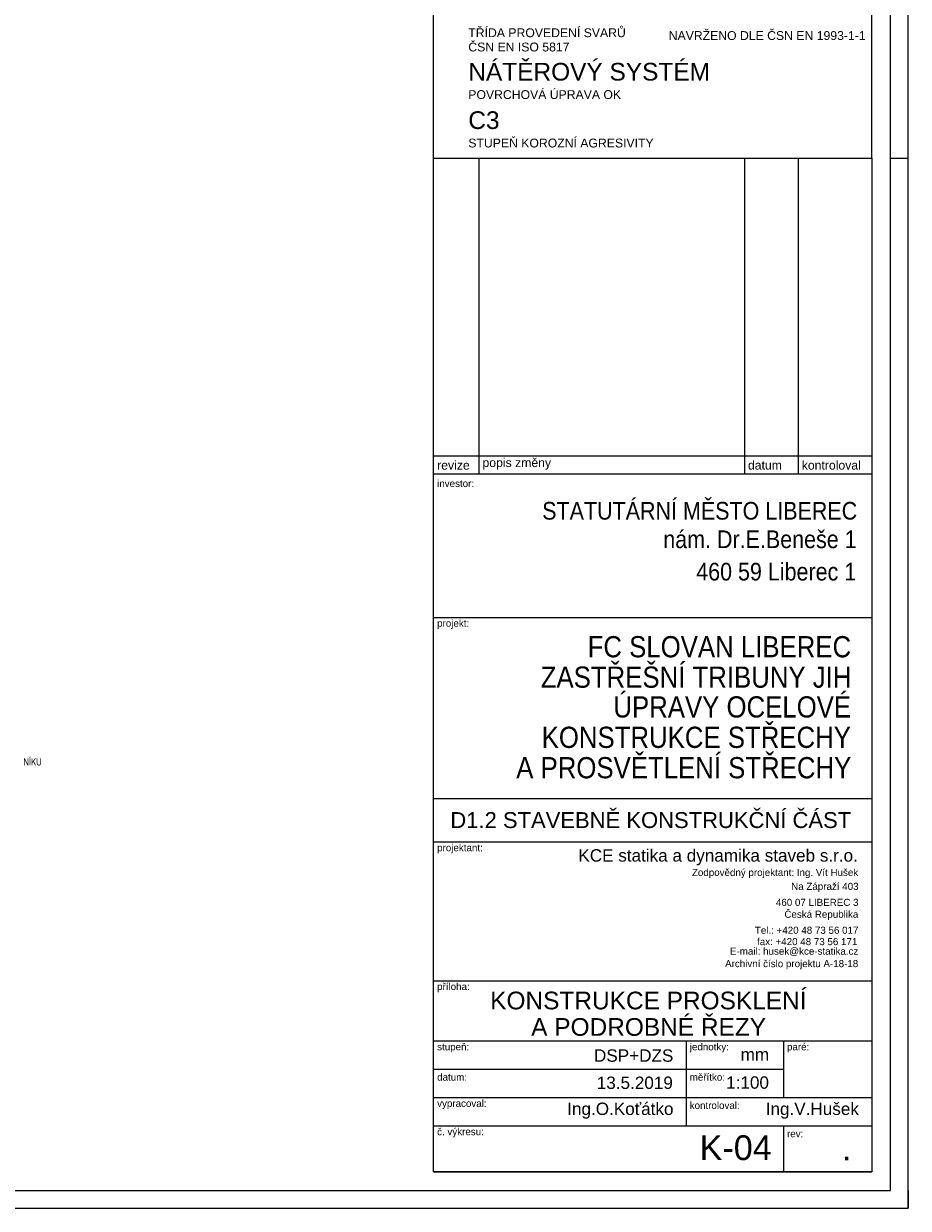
# Model space of a CAD drawing. Header units: metres. Extents: x 217 to 322, y -6 to 53.
# Tile 38 of 39: x 297 to 322, y -6 to 28. Entities that reach past the tile are written whole.
import ezdxf

# ---------------------------------------------------------------- set-up
doc = ezdxf.new("R2010")
doc.units = ezdxf.units.M
for name, color, linetype, lineweight in [('KOTY', 171, 'Continuous', 18), ('POPIS', 7, 'Continuous', 13), ('SRAFY', 254, 'Continuous', 18)]:
    doc.layers.add(name, color=color, linetype=linetype, lineweight=lineweight)
doc.styles.add('ARIAL', font='ARIAL.TTF')

msp = doc.modelspace()

# ---------------------------------------------------------------- hatches: boundary and pattern name
at = {"layer": 'POPIS', "linetype": 'Continuous', "lineweight": 13}
for points in [[(297.353, 6.61), (297.353, 6.81), (297.374, 6.81), (297.455, 6.653), (297.455, 6.81), (297.475, 6.81), (297.475, 6.61), (297.454, 6.61), (297.373, 6.767), (297.373, 6.61)], [(297.568, 6.61), (297.568, 6.81), (297.588, 6.81), (297.588, 6.711), (297.665, 6.81), (297.692, 6.81), (297.628, 6.729), (297.695, 6.61), (297.668, 6.61), (297.613, 6.711), (297.588, 6.679), (297.588, 6.61)], [(297.813, 6.81), (297.833, 6.81), (297.833, 6.694), (297.833, 6.691), (297.833, 6.687), (297.833, 6.684), (297.833, 6.68), (297.833, 6.677), (297.833, 6.674), (297.832, 6.67), (297.832, 6.667), (297.832, 6.664), (297.831, 6.662), (297.831, 6.659), (297.83, 6.656), (297.83, 6.654), (297.829, 6.651), (297.829, 6.649), (297.828, 6.647), (297.827, 6.644), (297.827, 6.642), (297.826, 6.64), (297.825, 6.638), (297.824, 6.636), (297.823, 6.634), (297.822, 6.632), (297.821, 6.631), (297.82, 6.629), (297.818, 6.627), (297.817, 6.625), (297.815, 6.624), (297.814, 6.622), (297.812, 6.621), (297.811, 6.619), (297.809, 6.618), (297.807, 6.616), (297.806, 6.615), (297.804, 6.614), (297.802, 6.613), (297.8, 6.612), (297.798, 6.611), (297.796, 6.61), (297.793, 6.609), (297.791, 6.609), (297.789, 6.608), (297.786, 6.608), (297.784, 6.607), (297.781, 6.607), (297.779, 6.607), (297.776, 6.607), (297.773, 6.607), (297.77, 6.607), (297.768, 6.607), (297.765, 6.607), (297.763, 6.607), (297.76, 6.608), (297.758, 6.608), (297.756, 6.608), (297.754, 6.609), (297.751, 6.61), (297.749, 6.61), (297.747, 6.611), (297.745, 6.612), (297.743, 6.613), (297.741, 6.614), (297.74, 6.615), (297.738, 6.616), (297.736, 6.618), (297.734, 6.619), (297.733, 6.62), (297.731, 6.622), (297.73, 6.623), (297.729, 6.625), (297.727, 6.626), (297.726, 6.628), (297.725, 6.63), (297.724, 6.632), (297.723, 6.634), (297.722, 6.636), (297.721, 6.638), (297.72, 6.64), (297.719, 6.642), (297.718, 6.644), (297.717, 6.647), (297.717, 6.649), (297.716, 6.652), (297.716, 6.654), (297.715, 6.657), (297.715, 6.66), (297.714, 6.663), (297.714, 6.666), (297.713, 6.669), (297.713, 6.673), (297.713, 6.676), (297.713, 6.679), (297.712, 6.683), (297.712, 6.687), (297.712, 6.691), (297.712, 6.694), (297.712, 6.81), (297.733, 6.81), (297.733, 6.695), (297.733, 6.691), (297.733, 6.688), (297.733, 6.685), (297.733, 6.683), (297.733, 6.68), (297.733, 6.677), (297.733, 6.674), (297.734, 6.672), (297.734, 6.67), (297.734, 6.667), (297.734, 6.665), (297.735, 6.663), (297.735, 6.661), (297.736, 6.66), (297.736, 6.658), (297.736, 6.656), (297.737, 6.653), (297.739, 6.65), (297.74, 6.648), (297.741, 6.645), (297.743, 6.643), (297.745, 6.641), (297.747, 6.639), (297.749, 6.637), (297.751, 6.636), (297.754, 6.634), (297.757, 6.633), (297.759, 6.632), (297.762, 6.631), (297.765, 6.631), (297.768, 6.631), (297.771, 6.631), (297.774, 6.631), (297.777, 6.631), (297.779, 6.631), (297.782, 6.631), (297.784, 6.632), (297.786, 6.632), (297.789, 6.633), (297.791, 6.634), (297.793, 6.635), (297.794, 6.636), (297.796, 6.637), (297.798, 6.638), (297.799, 6.639), (297.801, 6.641), (297.802, 6.642), (297.803, 6.644), (297.805, 6.645), (297.806, 6.647), (297.807, 6.65), (297.808, 6.652), (297.808, 6.654), (297.809, 6.657), (297.81, 6.66), (297.811, 6.663), (297.811, 6.666), (297.812, 6.67), (297.812, 6.673), (297.812, 6.677), (297.813, 6.681), (297.813, 6.686), (297.813, 6.69), (297.813, 6.695)]]:
    msp.add_hatch(color=204, dxfattribs=at).paths.add_polyline_path(points, flags=16)
h = msp.add_hatch(color=204, dxfattribs=at)
h.paths.add_polyline_path([(297.512, 6.61), (297.512, 6.81), (297.533, 6.81), (297.533, 6.61)], flags=16)
h.paths.add_polyline_path([(297.506, 6.822), (297.52, 6.861), (297.545, 6.861), (297.522, 6.822)], flags=16)

# ---------------------------------------------------------------- linework, layer by layer
at = {"layer": 'KOTY', "color": 171, "linetype": 'Continuous', "lineweight": 18}
msp.add_line((322.375, -5.417), (322.375, -5.917), dxfattribs=at)
msp.add_line((322.375, -5.417), (322.375, -5.917), dxfattribs=at)
msp.add_line((322.375, -5.417), (322.375, -5.917), dxfattribs=at)
msp.add_line((322.375, -5.417), (322.375, -5.917), dxfattribs=at)
at = {"layer": 'POPIS', "color": 204, "linetype": 'Continuous', "lineweight": 13}
for p, q in [((308.942, 23.783), (308.942, 42.153)), ((321.342, 23.783), (321.342, 42.153)), ((308.942, 23.783), (321.342, 23.783)), ((308.942, -4.884), (308.942, 23.783)), ((308.942, 23.783), (321.342, 23.783)), ((310.225, 23.783), (310.225, 14.858)), ((310.225, 23.783), (310.225, 14.858)), ((317.737, 23.783), (317.737, 14.858)), ((319.259, 23.783), (319.259, 14.858)), ((319.259, 23.783), (319.259, 14.858)), ((321.342, 23.783), (321.342, -4.884)), ((308.942, 15.366), (321.342, 15.366)), ((308.942, 15.366), (321.342, 15.366)), ((308.942, 14.858), (321.342, 14.858)), ((308.942, 10.797), (321.342, 10.797)), ((308.942, 5.672), (321.342, 5.672)), ((308.942, 4.447), (321.342, 4.447)), ((308.942, 0.521), (321.342, 0.521)), ((308.942, -1.184), (321.342, -1.184)), ((316.091, -1.184), (316.091, -1.984)), ((318.842, -1.184), (318.842, -2.784)), ((308.942, -1.984), (318.842, -1.984)), ((316.089, -1.984), (316.089, -2.784)), ((308.942, -2.784), (321.342, -2.784)), ((316.089, -2.784), (316.089, -3.584)), ((308.942, -3.584), (321.342, -3.584)), ((318.842, -3.584), (318.842, -4.884)), ((321.342, -4.884), (308.942, -4.884)), ((308.942, -4.884), (321.342, -4.884))]:
    msp.add_line(p, q, dxfattribs=at)
at = {"layer": 'SRAFY', "color": 136, "linetype": 'Continuous', "lineweight": 18}
msp.add_line((321.875, 23.783), (322.375, 23.783), dxfattribs=at)
for points in [[(217.375, -5.917), (322.375, -5.917), (322.375, 53.483), (217.375, 53.483), (217.375, -5.917)], [(217.875, -5.417), (321.875, -5.417), (321.875, 52.983), (217.875, 52.983), (217.875, -5.417)]]:
    msp.add_lwpolyline(points, dxfattribs=at)

# ---------------------------------------------------------------- texts
at = {"layer": 'POPIS', "color": 204, "linetype": 'Continuous', "lineweight": 13, "attachment_point": 7, "style": 'ARIAL'}
for s, insert, char_height, width in [('\\W0.99;TŘÍDA\\~PROVEDENÍ\\~SVARŮ', (309.924, 27.206), 0.25, 0.1239), ('\\W0.99;NAVRŽENO\\~DLE\\~ČSN\\~EN\\~1993-1-1', (315.595, 27.126), 0.25, 0.1239), ('\\W0.99;ČSN\\~EN\\~ISO\\~5817', (309.924, 26.802), 0.25, 0.1239), ('\\W0.99;NÁTĚROVÝ\\~SYSTÉM', (309.924, 25.975), 0.5, 0.2478), ('\\W0.99;POVRCHOVÁ\\~ÚPRAVA\\~OK', (309.924, 25.456), 0.25, 0.1239), ('\\W0.99;C3', (309.924, 24.605), 0.5, 0.2478), ('\\W0.99;STUPEŇ\\~KOROZNÍ\\~AGRESIVITY', (309.924, 24.086), 0.25, 0.1239), ('\\W0.99;revize', (309.042, 14.974), 0.25, 0.1239), ('\\W0.99;revize', (309.042, 14.974), 0.25, 0.1239), ('\\W0.99;popis\\~změny', (310.325, 14.974), 0.25, 0.1239), ('\\W0.99;popis\\~změny', (310.325, 14.974), 0.25, 0.1239), ('\\W0.99;datum', (317.837, 14.974), 0.25, 0.1239), ('\\W0.99;kontroloval', (319.359, 14.974), 0.25, 0.1239), ('\\W0.99;kontroloval', (319.359, 14.974), 0.25, 0.1239), ('\\W0.99;investor:', (309.042, 14.483), 0.2, 0.09912), ('\\W0.87;STATUTÁRNÍ\\~MĚSTO\\~LIBEREC', (312.015, 13.556), 0.5, 0.21683), ('\\W0.87;nám.\\~Dr.E.Beneše\\~1', (315.441, 12.75), 0.5, 0.21683), ('\\W0.87;460\\~59\\~Liberec\\~1', (316.373, 11.834), 0.5, 0.21683), ('\\W0.99;projekt:', (309.042, 10.472), 0.2, 0.09912), ('\\W0.87;FC\\~SLOVAN\\~LIBEREC', (313.301, 9.659), 0.6, 0.26019), ('\\W0.87;ZASTŘEŠNÍ\\~TRIBUNY\\~JIH', (311.974, 8.799), 0.6, 0.26019), ('\\W0.87;ÚPRAVY\\~OCELOVÉ', (314.029, 7.957), 0.6, 0.26019), ('\\W0.87;KONSTRUKCE\\~STŘECHY', (312, 7.097), 0.6, 0.26019), ('\\W0.87;A\\~PROSVĚTLENÍ\\~STŘECHY', (311.28, 6.237), 0.6, 0.26019), ('\\W0.99;D1.2\\~STAVEBNĚ\\~KONSTRUKČNÍ\\~ČÁST', (309.416, 4.833), 0.45, 0.22302), ('\\W0.99;projektant:', (309.042, 4.122), 0.2, 0.09912), ('\\W0.99;KCE\\~statika\\~a\\~dynamika\\~staveb\\~s.r.o.', (313.038, 3.784), 0.35, 0.17346), ('\\W0.99;Zodpovědný\\~projektant:\\~Ing.\\~Vít\\~Hušek', (316.252, 3.423), 0.2, 0.09912), ('\\W0.99;Na\\~Zápraží\\~403', (319.061, 3.029), 0.2, 0.09912), ('\\W0.99;460\\~07\\~LIBEREC\\~3', (318.628, 2.634), 0.2, 0.09912), ('\\W0.99;Česká\\~Republika', (318.869, 2.24), 0.2, 0.09912), ('\\W0.99;Tel.:\\~+420\\~48\\~73\\~56\\~017', (318.033, 1.845), 0.2, 0.09912), ('\\W0.99;fax:\\~+420\\~48\\~73\\~56\\~171', (318.095, 1.524), 0.2, 0.09912), ('\\W0.99;E-mail:\\~husek@kce-statika.cz', (317.329, 1.216), 0.2, 0.09912), ('\\W0.99;Archivní\\~číslo\\~projektu\\~A-18-18', (317.191, 0.844), 0.2, 0.09912), ('\\W0.99;příloha:', (309.042, 0.196), 0.2, 0.09912), ('\\W0.99;KONSTRUKCE\\~PROSKLENÍ', (310.543, -0.296), 0.5, 0.2478), ('\\W0.99;A\\~PODROBNÉ\\~ŘEZY', (311.703, -1.044), 0.5, 0.2478), ('\\W0.99;stupeň:', (309.042, -1.509), 0.2, 0.09912), ('\\W0.99;jednotky:', (316.191, -1.509), 0.2, 0.09912), ('\\W0.99;paré:', (318.942, -1.509), 0.2, 0.09912), ('\\W0.99;DSP+DZS', (313.48, -1.776), 0.35, 0.17346), ('\\W0.99;mm', (317.63, -1.739), 0.35, 0.17346), ('\\W0.99;datum:', (309.042, -2.309), 0.2, 0.09912), ('\\W0.99;13.5.2019', (313.559, -2.546), 0.35, 0.17346), ('\\W0.99;měřítko:', (316.189, -2.309), 0.2, 0.09912), ('\\W0.99;1:100', (317.22, -2.539), 0.35, 0.17346), ('\\W0.99;vypracoval:', (309.042, -3.109), 0.2, 0.09912), ('\\W0.99;Ing.O.Koťátko', (312.723, -3.383), 0.35, 0.17346), ('\\W0.99;kontroloval:', (316.189, -3.109), 0.2, 0.09912), ('\\W0.99;Ing.V.Hušek', (318.34, -3.383), 0.35, 0.17346), ('\\W0.99;č.\\~výkresu:', (309.042, -3.909), 0.2, 0.09912), ('\\W0.99;K-04', (316.467, -4.562), 0.7, 0.34692), ('\\W0.99;rev:', (318.942, -3.909), 0.2, 0.09912), ('\\W0.99;.', (320.493, -4.562), 0.7, 0.34692)]:
    msp.add_mtext(s, dxfattribs=dict(at, insert=insert, char_height=char_height, width=width))

doc.saveas('drawing.dxf')
